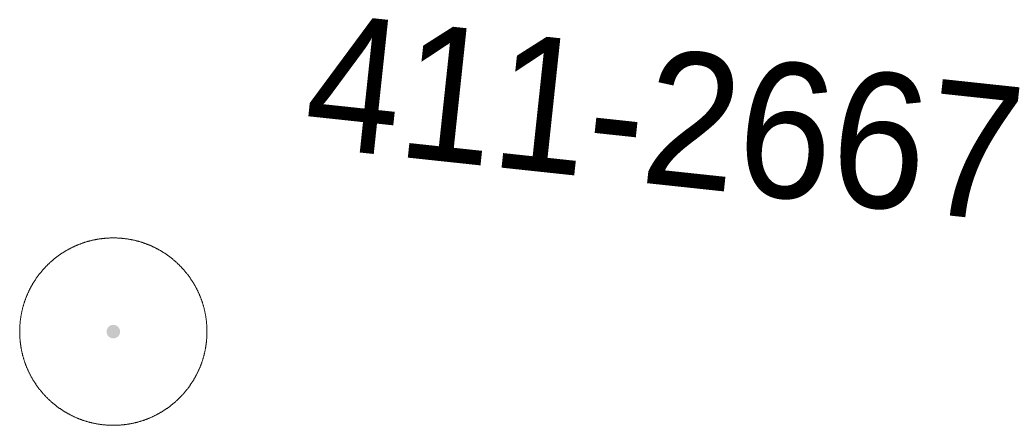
# Model space of a CAD drawing. Header units: millimetres. Extents: x -165388 to 921073, y -295343 to 494042.
# Tile 24 of 117: x 431576 to 438147, y -98312 to -95606. Entities that reach past the tile are written whole.
import ezdxf
from ezdxf.xclip import XClip

# ---------------------------------------------------------------- set-up
doc = ezdxf.new("R2010")
doc.units = ezdxf.units.MM
doc.header["$MEASUREMENT"] = 0
doc.header["$XCLIPFRAME"] = 0
doc.layers.add('bg-woz-oz.6640.12006.2023.pge-1_rzut_5_121-Punkt osnowy szczegółowej', color=7, linetype='Continuous')
doc.layers.add('INW_GEO', color=7, linetype='Continuous')
doc.layers.add('bg-woz-oz.6640.12006.2023.pge-1_rzut_5_121-Punkt osnowy szczegółowej-Atr103_Nr_pióra__7', color=7, linetype='Continuous', lineweight=18)
doc.layers.add('bg-woz-oz.6640.12006.2023.pge-1_rzut_5_121-Punkt osnowy szczegółowej_Nr_pióra__7', color=7, linetype='Continuous', lineweight=18)
doc.styles.add('GENERATED_STYLE_1', font='txt')

# ---------------------------------------------------------------- blocks, each defined once
blk = doc.blocks.new('Rysunek_2_5', base_point=(-8071116841.9, -4961354754.7))
at = {"layer": 'bg-woz-oz.6640.12006.2023.pge-1_rzut_5_121-Punkt osnowy szczegółowej', "linetype": 'Continuous', "lineweight": 0, "true_color": 0x000000}
blk.add_hatch(color=18, dxfattribs=at).paths.add_polyline_path([(432245.3, -97691.6, 1), (432155.8, -97682, 1)])
at = {"layer": 'bg-woz-oz.6640.12006.2023.pge-1_rzut_5_121-Punkt osnowy szczegółowej_Nr_pióra__7', "linetype": 'Continuous'}
blk.add_circle((432200.5, -97686.8), 625, dxfattribs=at)
at = {"layer": 'bg-woz-oz.6640.12006.2023.pge-1_rzut_5_121-Punkt osnowy szczegółowej-Atr103_Nr_pióra__7', "linetype": 'Continuous', "insert": (433453.4, -96462.9), "char_height": 900, "attachment_point": 7, "rotation": 353.90176, "style": 'GENERATED_STYLE_1'}
blk.add_mtext('\\A1;{\\W0.900000x;\\fArial|b0|i0|c238|p38;411-2667}', dxfattribs=at)

msp = doc.modelspace()

# ---------------------------------------------------------------- block references
at = {"layer": 'INW_GEO', "color": 151, "linetype": 'Continuous', "lineweight": 13, "true_color": 0x80c2ff}
ref = msp.add_blockref('Rysunek_2_5', (-8071116841.926, -4961354754.727), dxfattribs=at)
XClip(ref).set_block_clipping_path([(-195425.9394250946, -263123.0086484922), (606609.6817159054, -348810.9449165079), (694192.2923495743, 470958.7517303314), (-107843.3287914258, 556646.6879983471)])

doc.saveas('drawing.dxf')
